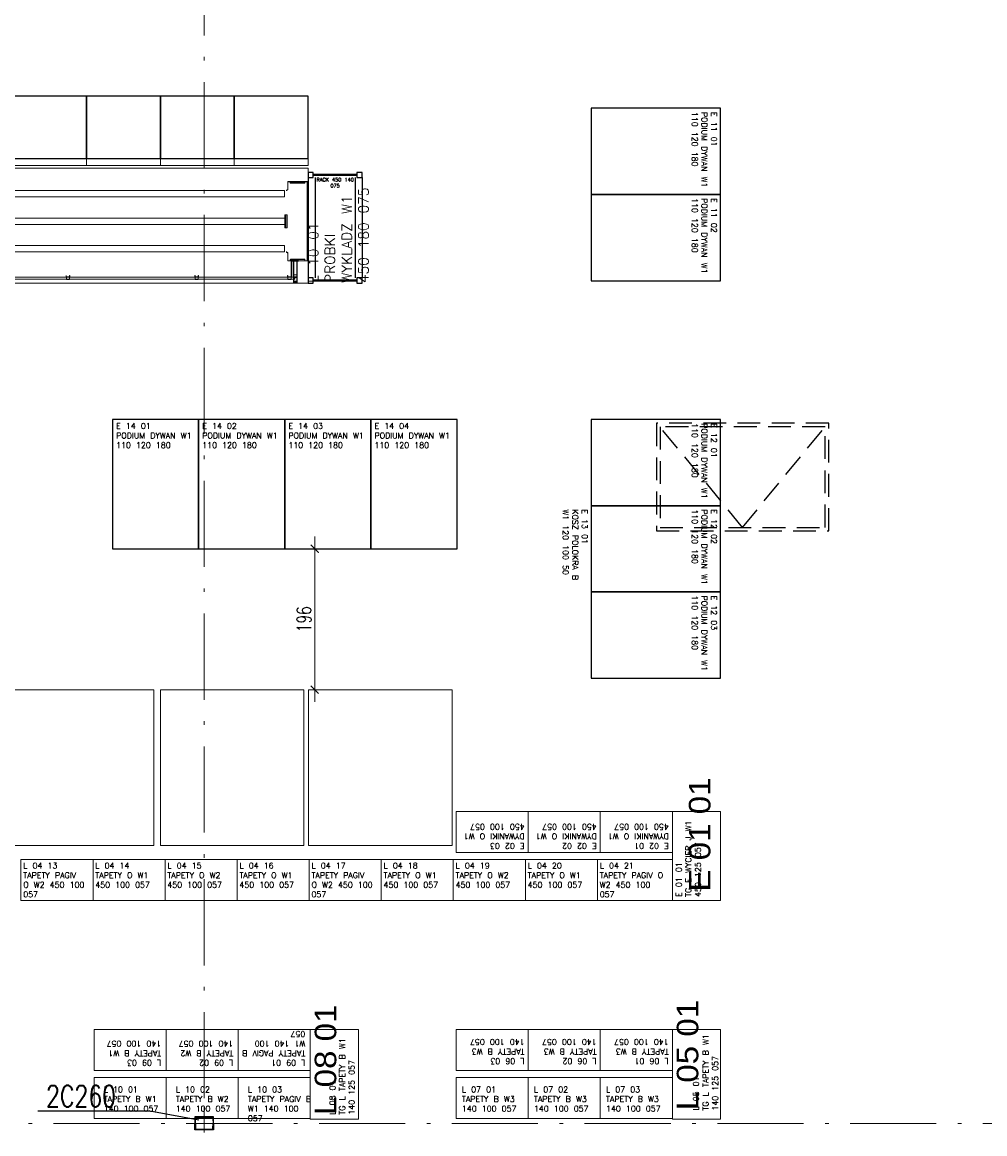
# Model space of a CAD drawing. Extents: x 153948 to 285449, y -89387 to -60195.
# Tile 19 of 108: x 250267 to 251608, y -80254 to -78706. Entities that reach past the tile are written whole.
import ezdxf

# ---------------------------------------------------------------- set-up
doc = ezdxf.new("R2010")
doc.units = 0
doc.header["$LTSCALE"] = 100
doc.header["$MEASUREMENT"] = 0
doc.header["$PDMODE"] = 1
doc.linetypes.add('ACAD_ISO10W100', pattern=[18.5, 12, -3, 0.5, -3])
doc.linetypes.add('HIDDEN2', pattern=[4.7625, 3.175, -1.5875])
doc.layers.get('0').update_dxf_attribs({"linetype": 'CONTINUOUS'})
doc.layers.get('DEFPOINTS').update_dxf_attribs({"linetype": 'CONTINUOUS'})
for name, color, linetype in [('1', 2, 'CONTINUOUS'), ('K-STA', 2, 'CONTINUOUS'), ('mago', 7, 'CONTINUOUS'), ('Podium', 50, 'CONTINUOUS'), ('RS Minimasa VBA', 7, 'CONTINUOUS'), ('TEXT', 11, 'CONTINUOUS'), ('ŚWIETLIK', 2, 'CONTINUOUS')]:
    doc.layers.add(name, color=color, linetype=linetype)
for name, color, linetype, lineweight in [('A-WYMIARY100', 7, 'CONTINUOUS', 15), ('OSIE', 8, 'ACAD_ISO10W100', 15), ('R140', 7, 'CONTINUOUS', 13), ('R450', 1, 'CONTINUOUS', 13), ('RAK 140', 7, 'CONTINUOUS', 13), ('RAK 450', 7, 'CONTINUOUS', 13), ('RAK_450', 7, 'CONTINUOUS', 13), ('RS REGAŁY', 7, 'CONTINUOUS', 13)]:
    doc.layers.add(name, color=color, linetype=linetype, lineweight=lineweight)
doc.styles.add('arial', font='arial.ttf', dxfattribs={"width": 1.1})
doc.styles.get("Standard").update_dxf_attribs({"font": 'txt.shx'})
doc.styles.add('TXT3', font='SIMPLEX.SHX', dxfattribs={"width": 0.75, "height": 40})
doc.styles.add('wym_romans', font='romans.shx', dxfattribs={"width": 0.7})
doc.dimstyles.new('100_CM_krótki', dxfattribs={"dimscale": 10, "dimtxt": 2, "dimasz": 1.1, "dimexe": 1.7, "dimexo": 2, "dimgap": 0.5, "dimtad": 1, "dimdec": 1, "dimrnd": 0.5, "dimzin": 9, "dimtxsty": 'wym_romans', "dimblk": 'ARCHTICK', "dimcen": 2, "dimdle": 1.7, "dimclrd": 256, "dimclre": 256, "dimclrt": 151, "dimadec": 1, "dimazin": 2, "dimtfac": 1, "dimtdec": 1, "dimtix": 1, "dimtmove": 1, "dimatfit": 2, "dimldrblk": 'ARCHTICK', "dimfxl": 1.8, "dimfxlon": 1, "dimtolj": 1, "dimtzin": 0, "dimlwd": -1, "dimlwe": -1, "dimarcsym": 0})

# ---------------------------------------------------------------- blocks, each defined once
blk = doc.blocks.new('SC260X2')
at = {"layer": '1'}
for points in [[(-13, 9), (-13, 0), (-12.4, 0), (-12.1, 7, -0.401015), (-11.1, 7.9), (11.1, 7.9, -0.401015), (12.1, 7), (12.4, 0), (13, 0), (13, 9)], [(-13, -9), (-13, 0), (-12.4, 0), (-12.1, -7, 0.401015), (-11.1, -7.9), (11.1, -7.9, 0.401015), (12.1, -7), (12.4, 0), (13, 0), (13, -9)]]:
    blk.add_lwpolyline(points, format="xyb", close=True, dxfattribs=at)
blk = doc.blocks.new('A$C06701A60')
at = {"color": 0, "linetype": 'Continuous', "lineweight": 0}
for p, q in [((0, 160), (490, 160)), ((0, 0), (0, 160)), ((490, 160), (490, 0)), ((1, 31.3), (1, 140.7)), ((1.3, 140.7), (1.3, 31.3)), ((1.6, 141.3), (4.1, 141.3)), ((4.1, 141), (1.6, 141)), ((5.1, 141.3), (4.1, 141.3)), ((5.1, 141), (4.1, 141)), ((4.1, 141), (5.1, 141)), ((4.1, 141), (4.1, 141)), ((4.5, 139.6), (4.5, 140.7)), ((5.1, 140.7), (4.5, 140.7)), ((4.5, 140.7), (4.5, 140.7)), ((4.8, 139.6), (4.8, 140.7)), ((5.1, 141.3), (5.3, 141.3)), ((5.1, 141), (5.1, 140.7)), ((5.1, 141), (24.4, 141)), ((5.3, 141.3), (24.3, 141.3)), ((5.3, 141.3), (5.3, 141.3)), ((24.3, 141.3), (24.4, 141.3)), ((24.3, 141.3), (24.3, 141.3)), ((25.4, 141.3), (24.4, 141.3)), ((24.4, 141), (25.4, 141)), ((25.4, 141), (24.4, 141)), ((24.4, 140.7), (24.4, 141)), ((25, 140.7), (24.4, 140.7)), ((24.8, 140.7), (24.8, 139.6)), ((25, 140.7), (25, 140.7)), ((25, 140.7), (25, 139.6)), ((25.4, 141.3), (27.9, 141.3)), ((25.4, 141), (27.9, 141)), ((25.4, 141), (25.4, 141)), ((28.2, 130.2), (28.2, 140.7)), ((28.5, 140.7), (28.5, 130.2)), ((461.5, 140.7), (461.5, 130.2)), ((461.8, 130.2), (461.8, 140.7)), ((464.6, 141.3), (462.1, 141.3)), ((462.1, 141), (464.6, 141)), ((465.6, 141.3), (464.6, 141.3)), ((465.6, 141), (464.6, 141)), ((464.6, 141), (465.6, 141)), ((464.6, 141), (464.6, 141)), ((464.9, 140.7), (464.9, 139.6)), ((464.9, 140.7), (464.9, 140.7)), ((465.6, 140.7), (464.9, 140.7)), ((465.2, 140.7), (465.2, 139.6)), ((465.6, 141.3), (465.7, 141.3)), ((465.6, 141), (484.9, 141)), ((465.6, 141), (465.6, 140.7)), ((465.7, 141.3), (465.7, 141.3)), ((484.7, 141.3), (465.7, 141.3)), ((484.7, 141.3), (484.7, 141.3)), ((484.7, 141.3), (484.9, 141.3)), ((485.9, 141.3), (484.9, 141.3)), ((484.9, 140.7), (484.9, 141)), ((485.9, 141), (484.9, 141)), ((484.9, 141), (485.9, 141)), ((485.5, 140.7), (484.9, 140.7)), ((485.2, 139.6), (485.2, 140.7)), ((485.5, 139.6), (485.5, 140.7)), ((485.5, 140.7), (485.5, 140.7)), ((485.9, 141.3), (488.4, 141.3)), ((485.9, 141), (488.4, 141)), ((485.9, 141), (485.9, 141)), ((488.7, 140.7), (488.7, 31.3)), ((489, 31.3), (489, 140.7)), ((24.4, 139.3), (5.1, 139.3)), ((24.4, 139), (5.1, 139)), ((29.1, 129.6), (29.6, 129.6)), ((29.6, 129.3), (29.1, 129.3)), ((30, 128.3), (30, 128.9)), ((30.3, 128.3), (30, 128.3)), ((30.3, 128.9), (30.3, 128.3)), ((32.2, 128.8), (32.2, 119.8)), ((457.2, 128.8), (32.2, 128.8)), ((457.2, 128.8), (457.2, 119.8)), ((459.7, 128.9), (459.7, 128.3)), ((459.7, 128.3), (460, 128.3)), ((460, 128.3), (460, 128.9)), ((460.9, 129.6), (460.4, 129.6)), ((460.4, 129.3), (460.9, 129.3)), ((465.6, 139.3), (484.9, 139.3)), ((465.6, 139), (484.9, 139)), ((457.2, 119.8), (32.2, 119.8)), ((29, 77), (29, 95)), ((29.5, 95), (29, 95)), ((29.5, 77), (29.5, 95)), ((31, 95), (29.5, 95)), ((30.5, 77), (30.5, 95)), ((30.5, 95), (30.5, 77)), ((31, 77), (31, 95)), ((31, 77), (31, 95)), ((31, 95), (31, 77)), ((32.5, 95), (31, 95)), ((31.5, 95), (31, 95)), ((31.5, 95), (31.5, 77)), ((32.5, 95), (32.5, 77)), ((457.5, 77), (457.5, 95)), ((459, 95), (457.5, 95)), ((459, 95), (459, 77)), ((459, 77), (459, 95)), ((459, 95), (460.5, 95)), ((460.5, 95), (460.5, 77)), ((457.5, 90.5), (32.5, 90.5)), ((457.5, 81.5), (32.5, 81.5)), ((29.5, 77), (29, 77)), ((31, 77), (29.5, 77)), ((32.5, 77), (31, 77)), ((31.5, 77), (31, 77)), ((459, 77), (457.5, 77)), ((459, 77), (460.5, 77)), ((32.2, 52.2), (32.2, 43.2)), ((457.2, 52.2), (32.2, 52.2)), ((457.2, 52.2), (457.2, 43.2)), ((1.6, 31), (4.1, 31)), ((4.1, 31), (5.1, 31)), ((5.1, 31), (4.1, 31)), ((4.1, 31), (4.1, 31)), ((4.5, 32.4), (4.5, 31.3)), ((4.5, 31.3), (5.1, 31.3)), ((4.5, 31.3), (4.5, 31.3)), ((4.8, 32.4), (4.8, 31.3)), ((24.4, 33), (5.1, 33)), ((24.4, 32.7), (5.1, 32.7)), ((5.1, 31.3), (5.1, 31)), ((24.4, 31), (5.1, 31)), ((13.8, 31.3), (13.8, 31)), ((22.3, 31.3), (13.8, 31.3)), ((14.4, 31), (14.4, 31.3)), ((15.2, 31), (15.2, 31.3)), ((20, 32.7), (24, 32.7)), ((20, 32.7), (20, 32.3)), ((20, 32.3), (24, 32.3)), ((20.5, 32.3), (20.5, 8.2)), ((20.7, 32.3), (20.7, 8.2)), ((20.9, 31), (20.9, 31.3)), ((21.5, 32.7), (21.5, 32.3)), ((21.7, 31), (21.7, 31.3)), ((22.3, 31.3), (22.3, 31)), ((22.5, 32.7), (22.5, 32.3)), ((23.3, 32.3), (23.3, 8.2)), ((23.5, 32.3), (23.5, 10.7)), ((24, 32.7), (24, 32.3)), ((24.4, 31), (24.4, 31.3)), ((24.4, 31.3), (25, 31.3)), ((24.4, 31), (25.4, 31)), ((25.4, 31), (24.4, 31)), ((24.8, 31.3), (24.8, 32.4)), ((25, 31.3), (25, 31.3)), ((25, 31.3), (25, 32.4)), ((25.4, 31), (27.9, 31)), ((25.4, 31), (25.4, 31)), ((28.2, 31.3), (28.2, 41.8)), ((28.5, 41.8), (28.5, 31.3)), ((29.1, 42.8), (29.6, 42.8)), ((29.6, 42.5), (29.1, 42.5)), ((30, 43.1), (30, 43.7)), ((30, 43.7), (30.3, 43.7)), ((30.3, 43.7), (30.3, 43.1)), ((457.2, 43.2), (32.2, 43.2)), ((459.7, 43.7), (459.7, 43.1)), ((460, 43.7), (459.7, 43.7)), ((460, 43.1), (460, 43.7)), ((460.9, 42.8), (460.4, 42.8)), ((460.4, 42.5), (460.9, 42.5)), ((461.5, 41.8), (461.5, 31.3)), ((461.8, 31.3), (461.8, 41.8)), ((464.6, 31), (462.1, 31)), ((465.6, 31), (464.6, 31)), ((464.6, 31), (465.6, 31)), ((464.6, 31), (464.6, 31)), ((464.9, 31.3), (464.9, 32.4)), ((464.9, 31.3), (464.9, 31.3)), ((464.9, 31.3), (465.6, 31.3)), ((465.2, 31.3), (465.2, 32.4)), ((465.6, 33), (484.9, 33)), ((465.6, 32.7), (484.9, 32.7)), ((465.6, 31.3), (465.6, 31)), ((484.9, 31), (465.6, 31)), ((466, 32.7), (470, 32.7)), ((466, 32.7), (466, 32.3)), ((466, 32.3), (470, 32.3)), ((466.5, 32.3), (466.5, 8.2)), ((466.7, 32.3), (466.7, 8.2)), ((467.5, 32.7), (467.5, 32.3)), ((467.8, 31.3), (467.8, 31)), ((476.3, 31.3), (467.8, 31.3)), ((468.4, 31), (468.4, 31.3)), ((468.5, 32.7), (468.5, 32.3)), ((469.2, 31), (469.2, 31.3)), ((469.3, 32.3), (469.3, 8.2)), ((469.5, 32.3), (469.5, 8.2)), ((470, 32.7), (470, 32.3)), ((474.9, 31), (474.9, 31.3)), ((475.7, 31), (475.7, 31.3)), ((476.3, 31.3), (476.3, 31)), ((484.9, 31), (484.9, 31.3)), ((484.9, 31.3), (485.5, 31.3)), ((484.9, 31), (485.9, 31)), ((485.9, 31), (484.9, 31)), ((485.2, 32.4), (485.2, 31.3)), ((485.5, 32.4), (485.5, 31.3)), ((485.5, 31.3), (485.5, 31.3)), ((488.4, 31), (485.9, 31)), ((485.9, 31), (485.9, 31)), ((4.1, 30.7), (1.6, 30.7)), ((4.1, 30.7), (5.1, 30.7)), ((5.3, 30.7), (5.1, 30.7)), ((5.3, 30.7), (20.5, 30.7)), ((5.3, 30.7), (5.3, 30.7)), ((13.8, 30.7), (13.8, 30.4)), ((13.8, 30.4), (14.6, 30.4)), ((14.4, 30.4), (14.4, 30.7)), ((14.6, 30.4), (20.5, 30.4)), ((15.2, 30.4), (15.2, 30.7)), ((15.5, 2.4), (15.5, 30.4)), ((15.8, 1.6), (15.8, 30.4)), ((20.2, 1.6), (20.2, 30.4)), ((20.5, 30.7), (23.5, 30.7)), ((20.5, 30.4), (21.5, 30.4)), ((20.5, 5.2), (20.5, 30.4)), ((20.9, 30.4), (20.9, 30.7)), ((21.5, 30.4), (22.3, 30.4)), ((21.7, 30.4), (21.7, 30.7)), ((22.3, 30.7), (22.3, 30.4)), ((23.5, 30.7), (24.3, 30.7)), ((24.4, 30.7), (24.3, 30.7)), ((24.3, 30.7), (24.3, 30.7)), ((24.4, 30.7), (25.4, 30.7)), ((25.4, 30.7), (27.9, 30.7)), ((462.1, 30.7), (464.6, 30.7)), ((464.6, 30.7), (465.6, 30.7)), ((465.7, 30.7), (465.6, 30.7)), ((465.7, 30.7), (465.7, 30.7)), ((466.5, 30.7), (465.7, 30.7)), ((469.5, 30.7), (466.5, 30.7)), ((467.8, 30.7), (467.8, 30.4)), ((467.8, 30.4), (468.6, 30.4)), ((468.4, 30.4), (468.4, 30.7)), ((468.6, 30.4), (469.5, 30.4)), ((469.2, 30.4), (469.2, 30.7)), ((484.7, 30.7), (469.5, 30.7)), ((469.5, 30.4), (475.5, 30.4)), ((469.5, 8.2), (469.5, 30.4)), ((469.8, 1.6), (469.8, 30.4)), ((474.2, 1.6), (474.2, 30.4)), ((474.5, 2.4), (474.5, 30.4)), ((474.9, 30.4), (474.9, 30.7)), ((475.5, 30.4), (476.3, 30.4)), ((475.7, 30.4), (475.7, 30.7)), ((476.3, 30.7), (476.3, 30.4)), ((484.9, 30.7), (484.7, 30.7)), ((484.7, 30.7), (484.7, 30.7)), ((484.9, 30.7), (485.9, 30.7)), ((485.9, 30.7), (488.4, 30.7)), ((490, 0), (0, 0)), ((15.5, 2.4), (15.5, 1.9)), ((20.5, 2.4), (15.5, 2.4)), ((20.5, 1.9), (15.5, 1.9)), ((15.5, 1.9), (15.5, 0.4)), ((20.5, 0.9), (15.5, 0.9)), ((20.5, 0.4), (15.5, 0.4)), ((15.8, 1.7), (20.2, 1.7)), ((15.8, 1.6), (15.8, 0.9)), ((20.2, 0.9), (15.8, 0.9)), ((16, 11.3), (16, 11.6)), ((16, 11.6), (20, 11.6)), ((16, 11.6), (20, 11.6)), ((16, 11.3), (16, 8.6)), ((16, 8.3), (16, 8.6)), ((16, 8.6), (20, 8.6)), ((16, 8.3), (16, 7.6)), ((16, 8.3), (20, 8.3)), ((16, 8), (20, 8)), ((16, 7.6), (16, 7.6)), ((16, 7.6), (20, 7.6)), ((20.1, 1.7), (16, 1.7)), ((16, 0.9), (20.1, 0.9)), ((18.5, 8.2), (20.5, 8.2)), ((18.5, 8.2), (18.5, 8)), ((18.5, 8), (18.5, 5.4)), ((18.5, 8), (471.5, 8)), ((18.5, 5.4), (18.5, 5.2)), ((18.5, 5.4), (471.5, 5.4)), ((18.5, 5.2), (23.8, 5.2)), ((20, 11.3), (20, 11.6)), ((20, 8.6), (20, 11.3)), ((20, 8.3), (20, 8.6)), ((20, 8.2), (20, 8.3)), ((20, 7.6), (20, 8.2)), ((20.2, 0.9), (20.2, 1.6)), ((20.5, 8.2), (20.7, 8.2)), ((20.5, 2.4), (20.5, 5.2)), ((20.5, 1.9), (20.5, 2.4)), ((20.5, 0.4), (20.5, 1.9)), ((20.7, 8.2), (23.3, 8.2)), ((23.3, 8.2), (23.5, 8.2)), ((23.5, 10.7), (23.7, 10.7)), ((23.5, 8.4), (23.5, 10.7)), ((23.5, 8.4), (23.5, 8.2)), ((23.5, 8.2), (23.7, 8.2)), ((23.7, 10.7), (23.7, 8.5)), ((23.8, 8.2), (23.7, 8.2)), ((23.8, 8.4), (23.8, 8.6)), ((23.8, 8.6), (28.2, 8.6)), ((23.8, 5.2), (23.8, 8.4)), ((23.8, 8.4), (28.2, 8.4)), ((28.2, 8.2), (23.8, 8.2)), ((23.8, 5), (23.8, 5.2)), ((23.8, 5.2), (28.2, 5.2)), ((23.8, 5), (28.2, 5)), ((28.2, 8.4), (28.2, 8.6)), ((28.2, 5.2), (28.2, 8.4)), ((28.3, 8.2), (28.2, 8.2)), ((28.2, 5.2), (153.1, 5.2)), ((28.2, 5), (28.2, 5.2)), ((28.3, 10.7), (28.5, 10.7)), ((28.3, 8.5), (28.3, 10.7)), ((28.3, 8.2), (153, 8.2)), ((28.5, 10.7), (28.5, 8.4)), ((152.8, 10.7), (153, 10.7)), ((152.8, 8.4), (152.8, 10.7)), ((153, 10.7), (153, 8.5)), ((153.1, 8.2), (153, 8.2)), ((153.1, 8.4), (153.1, 8.6)), ((153.1, 8.6), (157.5, 8.6)), ((153.1, 5.2), (153.1, 8.4)), ((153.1, 8.4), (157.5, 8.4)), ((157.5, 8.2), (153.1, 8.2)), ((153.1, 5), (153.1, 5.2)), ((153.1, 5.2), (157.5, 5.2)), ((153.1, 5), (157.5, 5)), ((157.5, 8.4), (157.5, 8.6)), ((157.5, 5.2), (157.5, 8.4)), ((157.6, 8.2), (157.5, 8.2)), ((157.5, 5.2), (332.4, 5.2)), ((157.5, 5), (157.5, 5.2)), ((157.6, 10.7), (157.8, 10.7)), ((157.6, 8.5), (157.6, 10.7)), ((157.6, 8.2), (332.3, 8.2)), ((157.8, 10.7), (157.8, 8.4)), ((332.1, 10.7), (332.3, 10.7)), ((332.1, 8.4), (332.1, 10.7)), ((332.3, 10.7), (332.3, 8.5)), ((332.4, 8.2), (332.3, 8.2)), ((332.4, 8.4), (332.4, 8.6)), ((332.4, 8.6), (336.8, 8.6)), ((332.4, 5.2), (332.4, 8.4)), ((332.4, 8.4), (336.8, 8.4)), ((336.8, 8.2), (332.4, 8.2)), ((332.4, 5), (332.4, 5.2)), ((332.4, 5.2), (336.8, 5.2)), ((332.4, 5), (336.8, 5)), ((336.8, 8.4), (336.8, 8.6)), ((336.8, 5.2), (336.8, 8.4)), ((336.9, 8.2), (336.8, 8.2)), ((336.8, 5.2), (461.7, 5.2)), ((336.8, 5), (336.8, 5.2)), ((336.9, 10.7), (337.1, 10.7)), ((336.9, 8.5), (336.9, 10.7)), ((336.9, 8.2), (461.6, 8.2)), ((337.1, 10.7), (337.1, 8.4)), ((461.4, 10.7), (461.6, 10.7)), ((461.4, 8.4), (461.4, 10.7)), ((461.6, 10.7), (461.6, 8.5)), ((461.7, 8.2), (461.6, 8.2)), ((461.7, 8.4), (461.7, 8.6)), ((461.7, 8.6), (466.1, 8.6)), ((461.7, 5.2), (461.7, 8.4)), ((461.7, 8.4), (466.1, 8.4)), ((466.1, 8.2), (461.7, 8.2)), ((461.7, 5), (461.7, 5.2)), ((461.7, 5.2), (466.1, 5.2)), ((461.7, 5), (466.1, 5)), ((466.1, 8.4), (466.1, 8.6)), ((466.1, 5.2), (466.1, 8.4)), ((466.2, 8.2), (466.1, 8.2)), ((466.1, 5.2), (471.5, 5.2)), ((466.1, 5), (466.1, 5.2)), ((466.2, 10.7), (466.4, 10.7)), ((466.2, 8.5), (466.2, 10.7)), ((466.2, 8.2), (466.5, 8.2)), ((466.4, 10.7), (466.4, 8.4)), ((466.5, 8.2), (466.7, 8.2)), ((466.7, 8.2), (469.3, 8.2)), ((469.3, 8.2), (469.5, 8.2)), ((469.5, 8.2), (471.5, 8.2)), ((469.5, 5.2), (469.5, 8.2)), ((469.5, 2.4), (469.5, 5.2)), ((469.5, 2.4), (469.5, 1.9)), ((474.5, 2.4), (469.5, 2.4)), ((474.5, 1.9), (469.5, 1.9)), ((469.5, 1.9), (469.5, 0.4)), ((474.5, 0.9), (469.5, 0.9)), ((474.5, 0.4), (469.5, 0.4)), ((469.8, 1.7), (474.2, 1.7)), ((469.8, 1.6), (469.8, 0.9)), ((474.2, 0.9), (469.8, 0.9)), ((470, 11.3), (470, 11.6)), ((470, 11.6), (474, 11.6)), ((470, 11.6), (474, 11.6)), ((470, 11.3), (470, 8.6)), ((470, 8.3), (470, 8.6)), ((470, 8.6), (474, 8.6)), ((470, 8.3), (470, 8.2)), ((470, 8.3), (474, 8.3)), ((470, 8.2), (470, 7.6)), ((470, 8), (474, 8)), ((470, 7.6), (474, 7.6)), ((474.1, 1.7), (470, 1.7)), ((470, 0.9), (474.1, 0.9)), ((471.5, 8), (471.5, 8.2)), ((471.5, 5.4), (471.5, 8)), ((471.5, 5.2), (471.5, 5.4)), ((474, 11.3), (474, 11.6)), ((474, 8.6), (474, 11.3)), ((474, 8.3), (474, 8.6)), ((474, 7.6), (474, 8.3)), ((474, 7.6), (474, 7.6)), ((474.2, 0.9), (474.2, 1.6)), ((474.5, 1.9), (474.5, 2.4)), ((474.5, 0.4), (474.5, 1.9))]:
    blk.add_line(p, q, dxfattribs=at)
for centre, radius, start, end in [((1.6, 140.7), 0.625, 90, 180), ((1.6, 140.7), 0.325, 90, 180), ((4.1, 140.7), 0.625, 0, 90), ((4.1, 140.7), 0.325, 0, 90), ((4.1, 140.7), 0.326, 0, 90), ((5.1, 139.6), 0.625, 180, 270), ((5.1, 139.6), 0.325, 180, 270), ((24.4, 139.6), 0.325, 270, 0), ((24.4, 139.6), 0.625, 270, 360), ((25.4, 140.7), 0.625, 90, 180), ((25.4, 140.7), 0.326, 90, 180), ((25.4, 140.7), 0.325, 90, 180), ((27.9, 140.7), 0.625, 0, 90), ((27.9, 140.7), 0.325, 0, 90), ((462.1, 140.7), 0.625, 90, 180), ((462.1, 140.7), 0.325, 90, 180), ((464.6, 140.7), 0.625, 0, 90), ((464.6, 140.7), 0.325, 0, 90), ((464.6, 140.7), 0.326, 0, 90), ((465.6, 139.6), 0.625, 180, 270), ((465.6, 139.6), 0.325, 180, 270), ((484.9, 139.6), 0.325, 270, 0), ((484.9, 139.6), 0.625, 270, 0), ((485.9, 140.7), 0.625, 90, 180), ((485.9, 140.7), 0.325, 90, 180), ((485.9, 140.7), 0.326, 90, 180), ((488.4, 140.7), 0.625, 0, 90), ((488.4, 140.7), 0.325, 0, 90), ((29.1, 130.2), 0.925, 180, 270), ((29.1, 130.2), 0.625, 180, 270), ((29.6, 128.9), 0.625, 0, 90), ((29.6, 128.9), 0.325, 0, 90), ((460.4, 128.9), 0.625, 90, 180), ((460.4, 128.9), 0.325, 90, 180), ((460.9, 130.2), 0.925, 270, 0), ((460.9, 130.2), 0.625, 270, 0), ((1.6, 31.3), 0.625, 180, 270), ((1.6, 31.3), 0.325, 180, 270), ((4.1, 31.3), 0.625, 270, 0), ((4.1, 31.3), 0.325, 270, 0), ((4.1, 31.3), 0.326, 270, 0), ((5.1, 32.4), 0.625, 90, 180), ((5.1, 32.4), 0.325, 90, 180), ((24.4, 32.4), 0.625, 0, 90), ((24.4, 32.4), 0.325, 0, 90), ((25.4, 31.3), 0.625, 180, 270), ((25.4, 31.3), 0.326, 180, 270), ((25.4, 31.3), 0.325, 180, 270), ((27.9, 31.3), 0.325, 270, 0), ((27.9, 31.3), 0.625, 270, 0), ((29.1, 41.8), 0.925, 90, 180), ((29.1, 41.8), 0.625, 90, 180), ((29.6, 43.1), 0.325, 270, 0), ((29.6, 43.1), 0.625, 270, 0), ((460.4, 43.1), 0.625, 180, 270), ((460.4, 43.1), 0.325, 180, 270), ((460.9, 41.8), 0.925, 0, 90), ((460.9, 41.8), 0.625, 0, 90), ((462.1, 31.3), 0.625, 180, 270), ((462.1, 31.3), 0.325, 180, 270), ((464.6, 31.3), 0.625, 270, 0), ((464.6, 31.3), 0.325, 270, 0), ((464.6, 31.3), 0.326, 270, 0), ((465.6, 32.4), 0.625, 90, 180), ((465.6, 32.4), 0.325, 90, 180), ((484.9, 32.4), 0.625, 0, 90), ((484.9, 32.4), 0.325, 0, 90), ((485.9, 31.3), 0.625, 180, 270), ((485.9, 31.3), 0.325, 180, 270), ((485.9, 31.3), 0.326, 180, 270), ((488.4, 31.3), 0.325, 270, 0), ((488.4, 31.3), 0.625, 270, 0), ((23.7, 8.4), 0.2, 180, 270), ((23.8, 8.5), 0.1, 180, 270), ((28.2, 8.5), 0.1, 270, 0), ((28.3, 8.4), 0.2, 270, 0), ((153, 8.4), 0.2, 180, 270), ((153.1, 8.5), 0.1, 180, 270), ((157.5, 8.5), 0.1, 270, 0), ((157.6, 8.4), 0.2, 270, 0), ((332.3, 8.4), 0.2, 180, 270), ((332.4, 8.5), 0.1, 180, 270), ((336.8, 8.5), 0.1, 270, 0), ((336.9, 8.4), 0.2, 270, 0), ((461.6, 8.4), 0.2, 180, 270), ((461.7, 8.5), 0.1, 180, 270), ((466.1, 8.5), 0.1, 270, 0), ((466.2, 8.4), 0.2, 270, 0)]:
    blk.add_arc(centre, radius, start, end, dxfattribs=at)
for centre, major_axis, start_param, end_param in [((15.8, 1.7), (0.3, 0), 1.570796, 3.141593), ((15.8, 0.9), (-0.3, 0), 0, 1.570796), ((16, 1.6), (-0.15, 0), 4.712389, 6.283185), ((16, 0.9), (-0.15, 0), 0, 1.570796), ((20.1, 1.6), (0.15, 0), 0, 1.570796), ((20.1, 0.9), (0.15, 0), 4.712389, 6.283185), ((20.2, 1.7), (0.3, 0), 0, 1.570796), ((20.2, 0.9), (-0.3, 0), 1.570796, 3.141593), ((469.8, 1.7), (0.3, 0), 1.570796, 3.141593), ((469.8, 0.9), (-0.3, 0), 0, 1.570796), ((470, 1.6), (-0.15, 0), 4.712389, 6.283185), ((470, 0.9), (-0.15, 0), 0, 1.570796), ((474.1, 1.6), (0.15, 0), 0, 1.570796), ((474.1, 0.9), (0.15, 0), 4.712389, 6.283185), ((474.2, 1.7), (0.3, 0), 0, 1.570796), ((474.2, 0.9), (-0.3, 0), 1.570796, 3.141593)]:
    blk.add_ellipse(centre, major_axis=major_axis, ratio=0.173648, start_param=start_param, end_param=end_param, dxfattribs=at)
for points in [[(5.3, 141.3), (5.2, 141.3), (5.1, 141.3), (5.1, 141.3)], [(24.3, 141.3), (24.3, 141.3), (24.4, 141.3), (24.4, 141.3)], [(465.6, 141.3), (465.6, 141.3), (465.7, 141.3), (465.7, 141.3)], [(484.9, 141.3), (484.9, 141.3), (484.8, 141.3), (484.7, 141.3)], [(5.1, 30.7), (5.1, 30.7), (5.2, 30.7), (5.3, 30.7)], [(24.4, 30.7), (24.4, 30.7), (24.3, 30.7), (24.3, 30.7)], [(465.7, 30.7), (465.7, 30.7), (465.6, 30.7), (465.6, 30.7)], [(484.7, 30.7), (484.8, 30.7), (484.9, 30.7), (484.9, 30.7)]]:
    blk.add_open_spline(points, degree=3, dxfattribs=at)
blk = doc.blocks.new('_ARCHTICK')
at = {"color": 0, "linetype": 'ByBlock', "const_width": 0.15}
blk.add_lwpolyline([(-0.5, -0.5), (0.5, 0.5)], dxfattribs=at)
blk = doc.blocks.new('*D803')
at = {"layer": 'A-WYMIARY100', "transparency": 16777216}
for p, q in [((250674.3, -79652.6), (250674.3, -79422.4)), ((250692.3, -79439.4), (250657.3, -79439.4)), ((250674.3, -79635.6), (250691.3, -79635.6))]:
    blk.add_line(p, q, dxfattribs=at)
at = {"layer": 'DEFPOINTS', "color": 0, "transparency": 16777216}
for p in [(250674.3, -79439.4), (250752.6, -79439.4), (250665.9, -79635.6)]:
    blk.add_point(p, dxfattribs=at)
at = {"layer": 'A-WYMIARY100', "transparency": 16777216, "xscale": 11, "yscale": 11, "zscale": 11}
for p, rotation in [((250674.3, -79439.4), 90), ((250674.3, -79635.6), 270)]:
    blk.add_blockref('_ARCHTICK', p, dxfattribs=dict(at, rotation=rotation))
at = {"layer": 'A-WYMIARY100', "color": 151, "transparency": 16777216, "insert": (250659.3, -79537.5), "char_height": 20, "attachment_point": 5, "rotation": 90, "style": 'wym_romans'}
blk.add_mtext('\\A1;196', dxfattribs=at)
blk = doc.blocks.new('RACK 450 140 075')
at = {"color": 1}
for p, q in [((2.75, 68), (2.75, 7)), ((4.25, 68), (4.25, 7)), ((7, 75), (147, 75)), ((7, 65.5), (147, 65.5)), ((7, 9.5), (147, 9.5)), ((7, 0), (147, 0))]:
    blk.add_line(p, q, dxfattribs=at)
for points in [[(0, 68), (7, 68), (7, 75), (0, 75)], [(0, 0), (7, 0), (7, 7), (0, 7)]]:
    blk.add_lwpolyline(points, close=True, dxfattribs=at)
at = {"color": 1, "insert": (14.25, 37.5), "char_height": 5, "width": 61, "attachment_point": 5, "rotation": 90}
blk.add_mtext('RACK 450 140 075', dxfattribs=at)
blk = doc.blocks.new('NOGA RACK 450 007 075')
at = {"color": 1}
for p, q in [((2.8, 68), (2.8, 7)), ((4.2, 68), (4.2, 7))]:
    blk.add_line(p, q, dxfattribs=at)
for points in [[(0, 68), (7, 68), (7, 75), (0, 75)], [(0, 0), (7, 0), (7, 7), (0, 7)]]:
    blk.add_lwpolyline(points, close=True, dxfattribs=at)

msp = doc.modelspace()

# ---------------------------------------------------------------- linework, layer by layer
at = {"layer": 'OSIE', "ltscale": 0.1}
for p, q in [((250520.4, -86679.55), (250520.4, -73374.65)), ((247720.4, -80239.55), (263229.19, -80239.55))]:
    msp.add_line(p, q, dxfattribs=at)
at = {"layer": 'OSIE', "ltscale": 0.5}
msp.add_line((250520.4, -80252.33), (250520.4, -80215.71), dxfattribs=at)
msp.add_line((250520.4, -80252.33), (250520.4, -80215.71), dxfattribs=at)
at = {"layer": 'Podium', "linetype": 'Continuous', "ltscale": 8e-05}
for points in [[(251239.6, -78946.04), (251239.6, -78826.04), (251059.6, -78826.04), (251059.6, -78946.04)], [(251239.6, -79066.04), (251239.6, -78946.04), (251059.6, -78946.04), (251059.6, -79066.04)], [(250512.6, -79259.44), (250392.6, -79259.44), (250392.6, -79439.44), (250512.6, -79439.44)], [(250632.6, -79259.44), (250512.6, -79259.44), (250512.6, -79439.44), (250632.6, -79439.44)], [(250752.6, -79259.44), (250632.6, -79259.44), (250632.6, -79439.44), (250752.6, -79439.44)], [(250872.6, -79259.44), (250752.6, -79259.44), (250752.6, -79439.44), (250872.6, -79439.44)], [(251239.6, -79379.44), (251239.6, -79259.44), (251059.6, -79259.44), (251059.6, -79379.44)], [(251239.6, -79499.44), (251239.6, -79379.44), (251059.6, -79379.44), (251059.6, -79499.44)], [(251239.6, -79619.44), (251239.6, -79499.44), (251059.6, -79499.44), (251059.6, -79619.44)]]:
    msp.add_lwpolyline(points, close=True, dxfattribs=at)
at = {"layer": 'R140', "extrusion": (0, -1.22465e-16, -1)}
for points in [[(-250366.97, -80108.74), (-250467.37, -80108.74), (-250467.37, -80165.74), (-250366.97, -80165.74)], [(-250467.37, -80108.74), (-250567.77, -80108.74), (-250567.77, -80165.74), (-250467.37, -80165.74)], [(-250567.77, -80108.74), (-250668.17, -80108.74), (-250668.17, -80165.74), (-250567.77, -80165.74)], [(-250366.97, -80175.74), (-250467.37, -80175.74), (-250467.37, -80232.74), (-250366.97, -80232.74)], [(-250467.37, -80175.74), (-250567.77, -80175.74), (-250567.77, -80232.74), (-250467.37, -80232.74)], [(-250567.77, -80175.74), (-250668.17, -80175.74), (-250668.17, -80232.74), (-250567.77, -80232.74)]]:
    msp.add_lwpolyline(points, close=True, dxfattribs=at)
at = {"layer": 'R450', "lineweight": -3}
for points in [[(250253.2, -78809.3), (250253.2, -78895.8), (250356.2, -78895.8), (250356.2, -78809.3), (250253.2, -78809.3)], [(250356.2, -78809.3), (250356.2, -78895.8), (250459.2, -78895.8), (250459.2, -78809.3), (250356.2, -78809.3)], [(250459.2, -78809.3), (250459.2, -78895.8), (250562.2, -78895.8), (250562.2, -78809.3), (250459.2, -78809.3)], [(250562.2, -78809.3), (250562.2, -78895.8), (250665.2, -78895.8), (250665.2, -78809.3), (250562.2, -78809.3)]]:
    msp.add_lwpolyline(points, dxfattribs=at)
at = {"layer": 'R450'}
for points in [[(250253.2, -78895.8), (250356.2, -78895.8), (250356.2, -78905.8), (250253.2, -78905.8)], [(250356.2, -78895.8), (250459.2, -78895.8), (250459.2, -78905.8), (250356.2, -78905.8)], [(250459.2, -78895.8), (250562.2, -78895.8), (250562.2, -78905.8), (250459.2, -78905.8)], [(250562.2, -78895.8), (250665.2, -78895.8), (250665.2, -78905.8), (250562.2, -78905.8)]]:
    msp.add_lwpolyline(points, close=True, dxfattribs=at)
at = {"layer": 'R450', "extrusion": (0, -1.22465e-16, -1)}
for points in [[(-250265, -79872.24), (-250365.4, -79872.24), (-250365.4, -79929.24), (-250265, -79929.24)], [(-250365.4, -79872.24), (-250465.8, -79872.24), (-250465.8, -79929.24), (-250365.4, -79929.24)], [(-250465.8, -79872.24), (-250566.2, -79872.24), (-250566.2, -79929.24), (-250465.8, -79929.24)], [(-250666.6, -79872.24), (-250767, -79872.24), (-250767, -79929.24), (-250666.6, -79929.24)], [(-250767, -79872.24), (-250867.4, -79872.24), (-250867.4, -79929.24), (-250767, -79929.24)], [(-250867.4, -79872.24), (-250967.8, -79872.24), (-250967.8, -79929.24), (-250867.4, -79929.24)], [(-250967.8, -79872.24), (-251068.2, -79872.24), (-251068.2, -79929.24), (-250967.8, -79929.24)], [(-251068.2, -79872.24), (-251172.6, -79872.24), (-251172.6, -79929.24), (-251068.2, -79929.24)]]:
    msp.add_lwpolyline(points, close=True, dxfattribs=at)
at = {"layer": 'RAK 140', "extrusion": (0, -1.22465e-16, -1)}
for points in [[(-250735.17, -80233.74), (-250735.17, -80108.74), (-250668.17, -80108.74), (-250668.17, -80233.74)], [(-250971.8, -80108.74), (-250871.4, -80108.74), (-250871.4, -80165.74), (-250971.8, -80165.74)], [(-251072.2, -80108.74), (-250971.8, -80108.74), (-250971.8, -80165.74), (-251072.2, -80165.74)], [(-251172.6, -80108.74), (-251072.2, -80108.74), (-251072.2, -80165.74), (-251172.6, -80165.74)], [(-251239.6, -80233.74), (-251239.6, -80108.74), (-251172.6, -80108.74), (-251172.6, -80233.74)], [(-250971.8, -80175.74), (-250871.4, -80175.74), (-250871.4, -80232.74), (-250971.8, -80232.74)], [(-251072.2, -80175.74), (-250971.8, -80175.74), (-250971.8, -80232.74), (-251072.2, -80232.74)], [(-251172.6, -80175.74), (-251072.2, -80175.74), (-251072.2, -80232.74), (-251172.6, -80232.74)]]:
    msp.add_lwpolyline(points, close=True, dxfattribs=at)
at = {"layer": 'RAK 450'}
for points in [[(250450.05, -79852.59), (250190.05, -79852.59), (250190.05, -79635.59), (250450.05, -79635.59)], [(250659.21, -79852.59), (250459.21, -79852.59), (250459.21, -79635.59), (250659.21, -79635.59)], [(250865.85, -79852.59), (250665.85, -79852.59), (250665.85, -79635.59), (250865.85, -79635.59)]]:
    msp.add_lwpolyline(points, close=True, dxfattribs=at)
at = {"layer": 'RAK 450', "extrusion": (0, -1.22465e-16, -1)}
msp.add_lwpolyline([(-250566.2, -79872.24), (-250666.6, -79872.24), (-250666.6, -79929.24), (-250566.2, -79929.24)], close=True, dxfattribs=at)
at = {"layer": 'RAK_450'}
for points in [[(250971.8, -79862.24), (250871.4, -79862.24), (250871.4, -79805.24), (250971.8, -79805.24)], [(251072.2, -79862.24), (250971.8, -79862.24), (250971.8, -79805.24), (251072.2, -79805.24)], [(251172.6, -79862.24), (251072.2, -79862.24), (251072.2, -79805.24), (251172.6, -79805.24)], [(251239.6, -79929.24), (251239.6, -79805.24), (251172.6, -79805.24), (251172.6, -79929.24)]]:
    msp.add_lwpolyline(points, close=True, dxfattribs=at)
at = {"layer": 'TEXT'}
for p, q in [((250288.54, -80222.08), (250444.73, -80222.08)), ((250444.73, -80222.08), (250512.9, -80234.55))]:
    msp.add_line(p, q, dxfattribs=at)
at = {"layer": 'ŚWIETLIK', "linetype": 'HIDDEN2', "ltscale": 0.1}
for q in [(251155.4, -79269.55), (251385.4, -79269.55)]:
    msp.add_line((251270.4, -79409.55), q, dxfattribs=at)
for points in [[(251150.4, -79414.55), (251390.4, -79414.55), (251390.4, -79264.55), (251150.4, -79264.55)], [(251155.4, -79409.55), (251385.4, -79409.55), (251385.4, -79269.55), (251155.4, -79269.55)]]:
    msp.add_lwpolyline(points, close=True, dxfattribs=at)

# ---------------------------------------------------------------- block references
at = {"rotation": 270}
for name, p in [('RACK 450 140 075', (250665.2, -78915.3)), ('NOGA RACK 450 007 075', (250665.2, -79062.3))]:
    msp.add_blockref(name, p, dxfattribs=at)
at = {"layer": 'K-STA', "ltscale": 0.5}
msp.add_blockref('SC260X2', (250520.4, -80239.55), dxfattribs=at)
at = {"layer": 'RS REGAŁY'}
msp.add_blockref('A$C06701A60', (250175.2, -79069.3), dxfattribs=at)

# ---------------------------------------------------------------- texts
at = {"layer": 'mago', "char_height": 30, "width": 672.04, "attachment_point": 1, "rotation": 90, "style": 'arial'}
for s, insert in [('E 01 01', (251195.62, -79916.74, 40)), ('L 08 01', (250674.32, -80227.87, 40)), ('L 05 01', (251178.75, -80221.32, 40))]:
    msp.add_mtext(s, dxfattribs=dict(at, insert=insert))
at = {"layer": 'RS Minimasa VBA', "attachment_point": 1}
for s, insert, char_height, width, rotation in [('E 11 01^M^JPODIUM DYWAN W1 110 120 180', (251234.6, -78831.04), 8, 115, 270), ('E 10 01^M^JPROBKI WYKLADZ W1 450 180 075', (250665.2, -79069.3), 14, 147, 90), ('E 11 02^M^JPODIUM DYWAN W1 110 120 180', (251234.6, -78951.04), 8, 115, 270), ('E 12 01^M^JPODIUM DYWAN W1 110 120 180', (251234.6, -79264.44), 8, 115, 270), ('E 13 01^M^JKOSZ POLOKRA B W1 120 100 50', (251054.6, -79384.44), 8, 115, 270), ('E 12 02^M^JPODIUM DYWAN W1 110 120 180', (251234.6, -79384.44), 8, 115, 270), ('E 12 03^M^JPODIUM DYWAN W1 110 120 180', (251234.6, -79504.44), 8, 115, 270), ('E 02 03^M^JDYWANIKI O W1 450 100 057', (250966.8, -79857.24), 8, 95.4, 180), ('E 02 02^M^JDYWANIKI O W1 450 100 057', (251067.2, -79857.24), 8, 95.4, 180), ('E 02 01^M^JDYWANIKI O W1 450 100 057', (251167.6, -79857.24), 8, 95.4, 180), ('E 01 01^M^JTG E WYCIER J W1 450 125 057', (251177.6, -79924.24), 8, 119, 90), ('L 08 01^M^JTG L TAPETY B W1 140 125 057', (250695.17, -80227.45), 8, 119, 90), ('L 05 01^M^JTG L TAPETY B W1 140 125 057', (251201.54, -80221.78), 8, 119, 90), ('L 09 03^M^JTAPETY B W1 140 100 057', (250460.4, -80159.21), 8, 95.4, 180), ('L 09 02^M^JTAPETY B W2 140 100 057', (250560.8, -80159.21), 8, 95.4, 180), ('L 09 01^M^JTAPETY PAGIV B W1 140 100 057', (250661.2, -80159.21), 8, 95.4, 180), ('L 06 03^M^JTAPETY B W3 140 100 057', (250966.64, -80156.89), 8, 95.4, 180), ('L 06 02^M^JTAPETY B W3 140 100 057', (251067.04, -80156.89), 8, 95.4, 180), ('L 06 01^M^JTAPETY B W3 140 100 057', (251167.44, -80156.89), 8, 95.4, 180)]:
    msp.add_mtext(s, dxfattribs=dict(at, insert=insert, char_height=char_height, width=width, rotation=rotation))
at = {"layer": 'RS Minimasa VBA', "char_height": 8, "attachment_point": 1}
for s, insert, width in [('E 14 01^M^JPODIUM DYWAN W1 110 120 180', (250397.6, -79264.44), 115), ('E 14 02^M^JPODIUM DYWAN W1 110 120 180', (250517.6, -79264.44), 115), ('E 14 03^M^JPODIUM DYWAN W1 110 120 180', (250637.6, -79264.44), 115), ('E 14 04^M^JPODIUM DYWAN W1 110 120 180', (250757.6, -79264.44), 115), ('L 04 13^M^JTAPETY PAGIV O W2 450 100 057', (250268.23, -79876.65), 95.4), ('L 04 14^M^JTAPETY O W1 450 100 057', (250368.63, -79876.65), 95.4), ('L 04 15^M^JTAPETY O W2 450 100 057', (250469.03, -79876.65), 95.4), ('L 04 16^M^JTAPETY O W1 450 100 057', (250569.43, -79876.65), 95.4), ('L 04 17^M^JTAPETY PAGIV O W2 450 100 057', (250669.83, -79876.65), 95.4), ('L 04 18^M^JTAPETY O W1 450 100 057', (250770.23, -79876.65), 95.4), ('L 04 19^M^JTAPETY O W2 450 100 057', (250870.63, -79876.65), 95.4), ('L 04 20^M^JTAPETY O W1 450 100 057', (250971.03, -79876.65), 95.4), ('L 04 21^M^JTAPETY PAGIV O W2 450 100 057', (251071.43, -79876.65), 99.4), ('L 10 01^M^JTAPETY B W1 140 100 057', (250380.38, -80188.38), 95.4), ('L 10 02^M^JTAPETY B W2 140 100 057', (250480.78, -80188.38), 95.4), ('L 10 03^M^JTAPETY PAGIV B W1 140 100 057', (250581.18, -80188.38), 95.4), ('L 07 01^M^JTAPETY B W3 140 100 057', (250879.39, -80188.38), 95.4), ('L 07 02^M^JTAPETY B W3 140 100 057', (250979.79, -80188.38), 95.4), ('L 07 03^M^JTAPETY B W3 140 100 057', (251080.19, -80188.38), 95.4)]:
    msp.add_mtext(s, dxfattribs=dict(at, insert=insert, width=width))
at = {"layer": 'TEXT', "style": 'TXT3', "width": 0.75}
msp.add_text('2C260', height=30, dxfattribs=at).set_placement((250299.98, -80216.61))

# ---------------------------------------------------------------- dimensions: what is measured, and where the dimension line sits
at = {"layer": 'A-WYMIARY100'}
dim = msp.add_linear_dim(base=(250674.2955, -79439.445), p1=(250665.8533, -79635.5907), p2=(250752.6035, -79439.445), angle=90, dimstyle='100_CM_krótki', dxfattribs=at)
dim.commit()
dim.dimension.update_dxf_attribs({"geometry": '*D803', "text_midpoint": (250659.2955, -79537.5178)})

doc.saveas('drawing.dxf')
